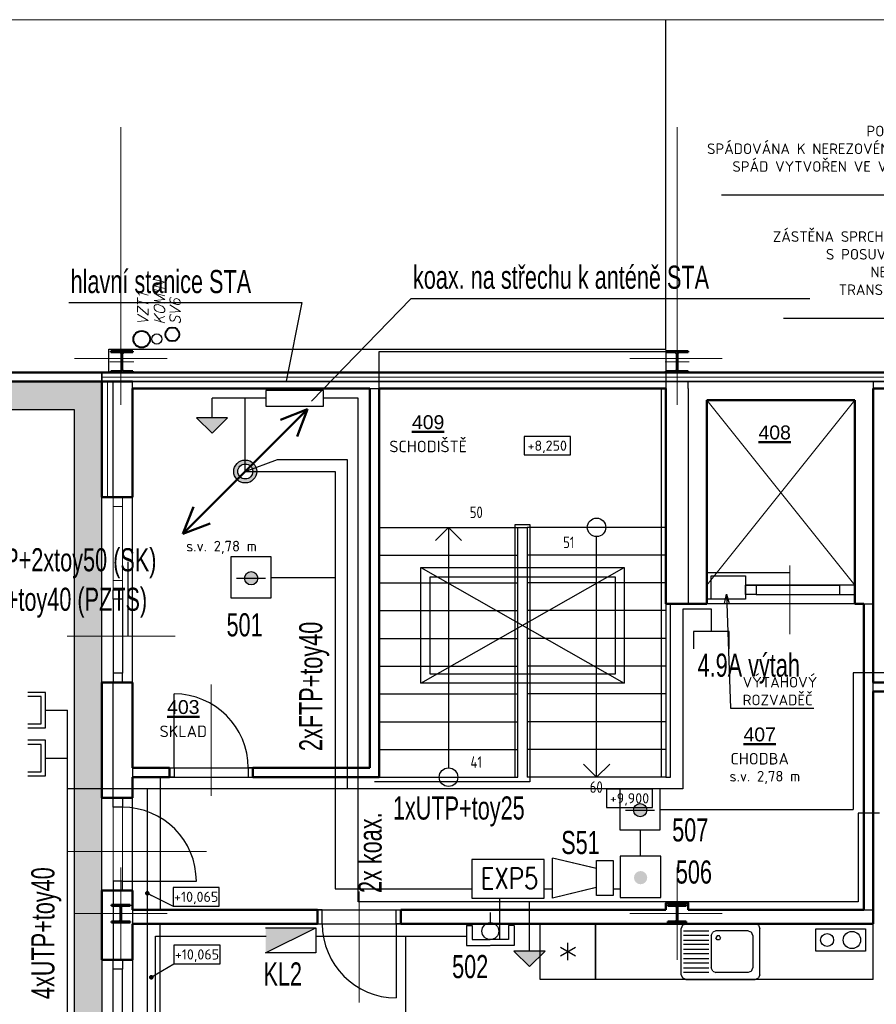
# Model space of a CAD drawing. Header units: millimetres. Extents: x -102634 to 407724, y -68883 to 155589.
# Tile 13 of 80: x 90340 to 99597, y -62179 to -51537. Entities that reach past the tile are written whole.
import ezdxf
from ezdxf.enums import TextEntityAlignment as Align
from ezdxf.lldxf.tags import DXFTag

# ---------------------------------------------------------------- set-up
doc = ezdxf.new("R2010")
doc.units = ezdxf.units.MM
doc.header["$LTSCALE"] = 20
for name, color, linetype in [('_EZS', 5, 'Continuous'), ('_SK popis', 3, 'Continuous'), ('_STA', 30, 'Continuous'), ('_strukturka', 3, 'Continuous'), ('_trasy', 34, 'Continuous'), ('CA_drez pravouhly+odkap. plocha (85x60xEH87)', 7, 'Continuous'), ('IN_SANITA', 7, 'Continuous')]:
    doc.layers.add(name, color=color, linetype=linetype)
for name, color, linetype, lineweight in [('CASANITA', 7, 'Continuous', 25), ('CKDVERE_', 7, 'Continuous', 25), ('CKDVERE_NADROVINOU', 7, 'DASHDOT', 18), ('CKDVERE_OSY', 8, 'Continuous', 18), ('CKDVERE_PRAH', 7, 'Continuous', 25), ('CKDVERE_ZARUBNE_RAM', 7, 'Continuous', 25), ('CKIZOLACE', 7, 'Continuous', 18), ('CKOKNA', 7, 'Continuous', 18), ('CKPOPISM', 7, 'Continuous', 50), ('CKPOPISM_POPIS', 3, 'Continuous', 25), ('CKRASTR', 7, 'DASHDOT', 18), ('CKSCHODY_PODROVINOU', 7, 'Continuous', 25), ('CKSCHODY_VYSTUP', 7, 'Continuous', 25), ('CKSTENY_NADROVINOU', 7, 'DASHDOT', 25), ('CKSTENY_PODROVINOU', 7, 'Continuous', 25), ('CKSTENY_REZ', 7, 'Continuous', 50), ('CKTEXTY_MALE', 8, 'Continuous', 18), ('CSPROFILY_OSY', 9, 'DASHDOT', 18), ('CSPROFILY_REZY', 7, 'Continuous', 50), ('IN_C_TENKA', 7, 'Continuous', 18), ('pohledy', 7, 'Continuous', 25), ('srafy', 7, 'Continuous', 18), ('UT-zařízení', 7, 'Continuous', 30), ('VZT', 130, 'Continuous', 40), ('ZTI-DEŠŤOVÁ-KANALIZACE', 7, 'KANALIZACE', 40)]:
    doc.layers.add(name, color=color, linetype=linetype, lineweight=lineweight)
doc.layers.add('CKKOTY_VYS', color=8, linetype='Continuous', lineweight=25, plot=False)
doc.styles.add('A', font='ROMANS.SHX', dxfattribs={"width": 0.8, "height": 0.15})
doc.styles.add('Arial', font='arial.ttf', dxfattribs={"width": 0.8})
doc.styles.add('KURZIVA', font='italic__.ttf')
doc.styles.add('ROMANS', font='ic-romans.shx', dxfattribs={"width": 0.8})
doc.styles.get("Standard").update_dxf_attribs({"font": 'isocpeur.ttf'})
tags = doc.linetypes.add('DASHDOT', pattern=[25.4, 12.7, -6.35, 0, -6.35]).pattern_tags.tags
tags[10:11] = [DXFTag(74, 4), DXFTag(75, 0), DXFTag(340, '0'), DXFTag(46, 0.0), DXFTag(50, 0.0), DXFTag(44, 0.0), DXFTag(45, 0.0)]
tags[8:9] = [DXFTag(74, 4), DXFTag(75, 0), DXFTag(340, '0'), DXFTag(46, 0.0), DXFTag(50, 0.0), DXFTag(44, 0.0), DXFTag(45, 0.0)]
tags[6:7] = [DXFTag(74, 4), DXFTag(75, 0), DXFTag(340, '0'), DXFTag(46, 0.0), DXFTag(50, 0.0), DXFTag(44, 0.0), DXFTag(45, 0.0)]
tags[4:5] = [DXFTag(74, 4), DXFTag(75, 0), DXFTag(340, '0'), DXFTag(46, 0.0), DXFTag(50, 0.0), DXFTag(44, 0.0), DXFTag(45, 0.0)]
tags = doc.linetypes.add('DASHED', pattern=[19.05, 12.7, -6.35]).pattern_tags.tags
tags[6:7] = [DXFTag(74, 4), DXFTag(75, 0), DXFTag(340, '0'), DXFTag(46, 0.0), DXFTag(50, 0.0), DXFTag(44, 0.0), DXFTag(45, 0.0)]
tags[4:5] = [DXFTag(74, 4), DXFTag(75, 0), DXFTag(340, '0'), DXFTag(46, 0.0), DXFTag(50, 0.0), DXFTag(44, 0.0), DXFTag(45, 0.0)]
tags = doc.linetypes.add('DIVIDE', pattern=[31.75, 12.7, -6.35, 0, -6.35, 0, -6.35]).pattern_tags.tags
tags[14:15] = [DXFTag(74, 4), DXFTag(75, 0), DXFTag(340, '0'), DXFTag(46, 0.0), DXFTag(50, 0.0), DXFTag(44, 0.0), DXFTag(45, 0.0)]
tags[12:13] = [DXFTag(74, 4), DXFTag(75, 0), DXFTag(340, '0'), DXFTag(46, 0.0), DXFTag(50, 0.0), DXFTag(44, 0.0), DXFTag(45, 0.0)]
tags[10:11] = [DXFTag(74, 4), DXFTag(75, 0), DXFTag(340, '0'), DXFTag(46, 0.0), DXFTag(50, 0.0), DXFTag(44, 0.0), DXFTag(45, 0.0)]
tags[8:9] = [DXFTag(74, 4), DXFTag(75, 0), DXFTag(340, '0'), DXFTag(46, 0.0), DXFTag(50, 0.0), DXFTag(44, 0.0), DXFTag(45, 0.0)]
tags[6:7] = [DXFTag(74, 4), DXFTag(75, 0), DXFTag(340, '0'), DXFTag(46, 0.0), DXFTag(50, 0.0), DXFTag(44, 0.0), DXFTag(45, 0.0)]
tags[4:5] = [DXFTag(74, 4), DXFTag(75, 0), DXFTag(340, '0'), DXFTag(46, 0.0), DXFTag(50, 0.0), DXFTag(44, 0.0), DXFTag(45, 0.0)]
doc.linetypes.add('IZOLACE_POLYSTYREN_EXPANDOVANY', pattern='A,1,[224,CADKON.SHX,S=0.01,R=0,X=-0.5,Y=-1.74],-2', length=3)
doc.linetypes.add('IZOLACE_POLYSTYREN_PENOVY', pattern='A,0.001,[228,CADKON.SHX,S=0.1,R=0,X=0,Y=0],-2', length=2.001)
doc.linetypes.add('KANALIZACE', pattern='A,30,-3.5,["C",Standard,S=2.54,R=0,X=-3.81,Y=-1.27],-0.001', length=33.501)
tags = doc.linetypes.add('PRERUSENI', pattern='A,60,[100,CADKON.SHX,S=2.5,R=0,X=0,Y=0],-10', length=70).pattern_tags.tags
tags[12:13] = [DXFTag(74, 4), DXFTag(75, 0), DXFTag(340, '0'), DXFTag(46, 0.0), DXFTag(50, 0.0), DXFTag(44, 0.0), DXFTag(45, 0.0)]
doc.dimstyles.new('CADKON', dxfattribs={"dimscale": 100, "dimtxt": 2.2, "dimasz": 2.5, "dimexe": 1.8, "dimexo": 5, "dimgap": 0.6, "dimtad": 1, "dimtoh": 1, "dimdsep": 46, "dimtxsty": 'Standard', "dimblk": 'OBLIQUE', "dimcen": 0.09, "dimclrd": 256, "dimclre": 256, "dimclrt": 256, "dimadec": 1, "dimazin": 2, "dimtfac": 1, "dimtdec": 4, "dimtofl": 0, "dimtmove": 2, "dimatfit": 3, "dimfxl": 1, "dimtolj": 1, "dimtzin": 0, "dimarcsym": 0})
doc.dimstyles.new('CADKON obrazky', dxfattribs={"dimscale": 50, "dimtxt": 2.2, "dimasz": 2.5, "dimexe": 1.8, "dimexo": 2, "dimgap": 0.6, "dimtad": 1, "dimrnd": 1, "dimtxsty": 'Standard', "dimblk1": 'OBLIQUE', "dimblk2": 'OBLIQUE', "dimsah": 1, "dimcen": 2.5, "dimadec": 1, "dimazin": 2, "dimtfac": 1, "dimtdec": 4, "dimtix": 1, "dimtmove": 2, "dimatfit": 3, "dimldrblk": 'OPEN30', "dimfxl": 5, "dimfxlon": 1, "dimtolj": 1, "dimarcsym": 0})
doc.dimstyles.new('CADKON$7', dxfattribs={"dimscale": 100, "dimtxt": 2.5, "dimasz": 2.5, "dimexe": 1.8, "dimexo": 5, "dimgap": 0.6, "dimtad": 1, "dimrnd": 1, "dimtxsty": 'Standard', "dimblk1": 'OBLIQUE', "dimblk2": 'OBLIQUE', "dimsah": 1, "dimcen": 2.5, "dimadec": 1, "dimazin": 2, "dimtfac": 1, "dimtdec": 4, "dimtix": 1, "dimtmove": 0, "dimatfit": 3, "dimldrblk": 'DOTSMALL', "dimfxl": 5, "dimfxlon": 1, "dimtfill": 1, "dimtolj": 1, "dimarcsym": 0})

# ---------------------------------------------------------------- blocks, each defined once
blk = doc.blocks.new('SK1_stěna')
for p, q in [((429, 192), (241, 192)), ((241, 192), (241, -192)), ((241, 0), (0, 0)), ((241, -192), (429, -192))]:
    blk.add_line(p, q)
blk = doc.blocks.new('STA')
at = {"layer": '_STA'}
blk.add_hatch(color=256, dxfattribs=at).paths.add_polyline_path([(0, 377), (-169, 212), (169, 212)])
for p, q in [((0, 377), (-169, 212)), ((0, 377), (169, 212)), ((-169, 212), (169, 212))]:
    blk.add_line(p, q, dxfattribs=at)
at = {"layer": '_STA', "linetype": 'Continuous'}
blk.add_line((0, 212), (0, 0), dxfattribs=at)
blk = doc.blocks.new('OK')
h = blk.add_hatch(color=256)
edge = h.paths.add_edge_path()
edge.add_arc((0, 0), 71.5, 0, 360)
blk.add_line((-158, 2), (154, 2))
blk.add_lwpolyline([(217, -213), (217, 231), (-220, 231), (-220, -213)], close=True)
blk.add_circle((0, 0), 71.5)
blk = doc.blocks.new('tlačítkový')
h = blk.add_hatch(color=256)
edge = h.paths.add_edge_path()
edge.add_arc((220, 213), 71.5, 0, 360)
blk.add_lwpolyline([(437, 0), (437, 444), (0, 444), (0, 0)], close=True)
blk = doc.blocks.new('sir EZS')
at = {"layer": '_EZS'}
for p, q in [((180, 102), (653, 216)), ((183, 102), (653, 216)), ((183, 102), (653, 216)), ((653, 216), (653, -216)), ((653, 216), (653, -216)), ((653, 216), (653, -216)), ((180, -102), (653, -216)), ((183, -102), (653, -216)), ((183, -102), (653, -216))]:
    blk.add_line(p, q, dxfattribs=at)
at = {"layer": '_EZS', "linetype": 'Continuous'}
blk.add_lwpolyline([(0, 190), (180, 190), (180, -190), (0, -190)], close=True, dxfattribs=at)
blk.add_lwpolyline([(0, 190), (180, 190), (180, -190), (0, -190)], close=True, dxfattribs=at)
blk.add_lwpolyline([(0, 190), (180, 190), (180, -190), (0, -190)], close=True, dxfattribs=at)
blk = doc.blocks.new('kláves.')
at = {"layer": '_EZS'}
blk.add_hatch(color=256, dxfattribs=at).paths.add_polyline_path([(0, 0), (544.5, 272.25), (0, 272.25)])
for p, q in [((0, 0), (544.5, 272.25)), ((0, 272.25), (544.5, 272.25)), ((544.5, 272.25), (544.5, 0)), ((544.5, 0), (0, 0))]:
    blk.add_line(p, q, dxfattribs=at)
blk = doc.blocks.new('A$C23FF631D')
at = {"layer": '_EZS'}
for p, q in [((-3, 4197), (-3, 1949)), ((-5160, 1358), (-5160, -2953)), ((-5160, 1358), (-3910, 1358)), ((-5160, 1358), (-5160, -2953)), ((-5160, 1358), (-3910, 1358)), ((-3910, 1358), (-3910, -1703)), ((-3910, 1358), (-3910, -1703)), ((5153, 1358), (3903, 1358)), ((3903, 1358), (3903, -1703)), ((5153, 1358), (3903, 1358)), ((3903, 1358), (3903, -1703)), ((5153, 1358), (5153, -2953)), ((5153, 1358), (5153, -2953)), ((-3910, -1703), (-18, -1703)), ((-3910, -1703), (-18, -1703)), ((3903, -1703), (12, -1703)), ((3903, -1703), (12, -1703)), ((-5160, -2953), (-18, -2953)), ((-5160, -2953), (-18, -2953)), ((5153, -2953), (12, -2953)), ((5153, -2953), (12, -2953))]:
    blk.add_line(p, q, dxfattribs=at)
blk.add_circle((1, 123), 1826, dxfattribs=at)
blk.add_circle((1, 123), 1826, dxfattribs=at)
blk = doc.blocks.new('_OBLIQUE')
at = {"color": 0, "linetype": 'ByBlock', "transparency": 33554687}
blk.add_line((-0.5, -0.5), (0.5, 0.5), dxfattribs=at)
blk = doc.blocks.new('CK_S_EXT_HEAHEA200')
at = {"transparency": 33554687}
for p, q in [((-100, 95), (100, 95)), ((-100, 95), (-100, 85)), ((-100, 85), (-21.25, 85)), ((-3.25, -67), (-3.25, 67)), ((3.25, -67), (3.25, 67)), ((100, 85), (21.25, 85)), ((100, 95), (100, 85)), ((-100, -95), (-100, -85)), ((-100, -85), (-21.25, -85)), ((-100, -95), (100, -95)), ((100, -85), (21.25, -85)), ((100, -95), (100, -85))]:
    blk.add_line(p, q, dxfattribs=at)
for centre, start, end in [((-21.25, 67), 0, 90), ((21.25, 67), 90, 180), ((-21.25, -67), 270, 0), ((21.25, -67), 180, 270)]:
    blk.add_arc(centre, 18, start, end, dxfattribs=at)
blk = doc.blocks.new('CK_S_EXT_HEAHEA240')
at = {"transparency": 33554687}
for p, q in [((-120, 115), (120, 115)), ((-120, 115), (-120, 103)), ((120, 115), (120, 103)), ((-120, 103), (-24.75, 103)), ((-3.75, -82), (-3.75, 82)), ((3.75, -82), (3.75, 82)), ((120, 103), (24.75, 103)), ((-120, -115), (-120, -103)), ((-120, -103), (-24.75, -103)), ((120, -103), (24.75, -103)), ((120, -115), (120, -103)), ((-120, -115), (120, -115))]:
    blk.add_line(p, q, dxfattribs=at)
for centre, start, end in [((-24.75, 82), 0, 90), ((24.75, 82), 90, 180), ((-24.75, -82), 270, 0), ((24.75, -82), 180, 270)]:
    blk.add_arc(centre, 21, start, end, dxfattribs=at)
blk = doc.blocks.new('drez pravouhly+odkap. plocha (85x60xEH87)_P')
at = {"layer": 'CA_drez pravouhly+odkap. plocha (85x60xEH87)', "linetype": 'ByBlock', "transparency": 33554687}
for p, q in [((-0.41, -0.015), (-0.375, 0)), ((-0.375, 0), (-0.1, 0)), ((-0.1, 0), (0.375, 0)), ((0.41, -0.015), (0.375, 0)), ((-0.41, -0.015), (-0.425, -0.05)), ((-0.425, -0.55), (-0.425, -0.05)), ((-0.4, -0.075), (-0.125, -0.075)), ((-0.1, -0.125), (-0.085, -0.09)), ((-0.05, -0.075), (-0.085, -0.09)), ((0.3, -0.075), (-0.05, -0.075)), ((0.3, -0.075), (0.335, -0.09)), ((0.35, -0.125), (0.335, -0.09)), ((0.41, -0.015), (0.425, -0.05)), ((0.425, -0.55), (0.425, -0.05)), ((-0.125, -0.125), (-0.4, -0.125)), ((-0.4, -0.175), (-0.125, -0.175)), ((-0.1, -0.125), (-0.1, -0.475)), ((-0.038, -0.128), (-0.05, -0.15)), ((-0.038, -0.172), (-0.05, -0.15)), ((-0.013, -0.128), (-0.038, -0.128)), ((-0.013, -0.172), (-0.038, -0.172)), ((0, -0.15), (-0.013, -0.128)), ((0, -0.15), (-0.013, -0.172)), ((0.35, -0.125), (0.35, -0.475)), ((-0.125, -0.225), (-0.4, -0.225)), ((-0.4, -0.275), (-0.125, -0.275)), ((-0.125, -0.325), (-0.4, -0.325)), ((-0.4, -0.375), (-0.125, -0.375)), ((-0.125, -0.425), (-0.4, -0.425)), ((-0.4, -0.475), (-0.125, -0.475)), ((-0.125, -0.525), (-0.4, -0.525)), ((-0.085, -0.51), (-0.1, -0.475)), ((-0.085, -0.51), (-0.05, -0.525)), ((0.3, -0.525), (-0.05, -0.525)), ((0.335, -0.51), (0.3, -0.525)), ((0.335, -0.51), (0.35, -0.475)), ((-0.425, -0.55), (-0.41, -0.585)), ((-0.375, -0.6), (-0.41, -0.585)), ((-0.375, -0.6), (-0.1, -0.6)), ((-0.1, -0.6), (0.375, -0.6)), ((0.375, -0.6), (0.41, -0.585)), ((0.425, -0.55), (0.41, -0.585))]:
    blk.add_line(p, q, dxfattribs=at)
blk = doc.blocks.new('CKBL2112015110036', base_point=(97645, -82229))
blk = doc.blocks.new('CKBL2112015110247', base_point=(92233, -78333))
blk = doc.blocks.new('CKBL2112015110146', base_point=(98337, -78228))
blk = doc.blocks.new('*U848')
at = {"color": 0, "linetype": 'ByBlock', "lineweight": -2}
blk.add_lwpolyline([(-5, -2), (5, -2), (5, 2), (-5, 2), (-5, -2)], dxfattribs=at)
blk = doc.blocks.new('*U850')
at = {"color": 0, "linetype": 'ByBlock', "lineweight": -2}
blk.add_lwpolyline([(-5, -2), (5, -2), (5, 2), (-5, 2), (-5, -2)], dxfattribs=at)
blk = doc.blocks.new('lednička 1 [x] 60x60')
at = {"color": 0, "linetype": 'ByBlock', "lineweight": -2}
for p, q in [((0, 600), (600, 600)), ((0, 0), (0, 600)), ((600, 600), (600, 0)), ((347, 381), (253, 219)), ((253, 381), (347, 219)), ((206, 300), (394, 300)), ((600, 0), (0, 0))]:
    blk.add_line(p, q, dxfattribs=at)
blk = doc.blocks.new('dvouplotýnkový vařič')
at = {"color": 0, "linetype": 'ByBlock', "lineweight": -2}
for p, q in [((0, 0), (0, 540)), ((0, 540), (240, 540)), ((240, 540), (240, 0)), ((240, 0), (0, 0))]:
    blk.add_line(p, q, dxfattribs=at)
for centre, radius in [((120, 392), 93.4), ((120, 124), 70.1)]:
    blk.add_circle(centre, radius, dxfattribs=at)
blk = doc.blocks.new('CKBL2032316081342')
blk = doc.blocks.new('SK2_stěna')
for p, q in [((429, 192), (241, 192)), ((241, 192), (241, -192)), ((429, 149), (288, 149)), ((288, 149), (288, -147)), ((241, 0), (0, 0)), ((241, -192), (429, -192)), ((288, -147), (429, -147))]:
    blk.add_line(p, q)
blk = doc.blocks.new('stoupačka')
at = {"layer": '_trasy'}
h = blk.add_hatch(color=256, dxfattribs=at)
edge = h.paths.add_edge_path()
edge.add_arc((0, 0), 125, 90, 450)
edge = h.paths.add_edge_path(flags=16)
edge.add_arc((0, 0), 80.3, 90, 450)
at = {"layer": '_trasy', "lineweight": 50}
for p, q in [((0, 0), (673, 673)), ((673, 673), (381, 559)), ((673, 673), (562, 380)), ((0, 0), (-673, -673)), ((-673, -673), (-559, -381)), ((-673, -673), (-380, -562))]:
    blk.add_line(p, q, dxfattribs=at)
at = {"layer": '_trasy', "linetype": 'DASHED'}
for radius in [124, 80.6]:
    blk.add_circle((0, 0), radius, dxfattribs=at)

msp = doc.modelspace()

# ---------------------------------------------------------------- hatches: boundary and pattern name
at = {"layer": 'srafy'}
h = msp.add_hatch(dxfattribs=at)
h.set_pattern_fill('GRAVL1', color=256, scale=5, angle=45, style=0)
h.set_pattern_definition([(273.0128, (-25.145, 154.46), (89.80284045, -1526.6435023), [17.08607, -1691.52418]), (229.9697, (-24.2467, 137.398), (987.8290484, 1167.43260951), [29.32024, -2902.70248]), (177.5104, (-43.105, 114.947), (1885.85373084, -89.80417366), [20.67408, -2046.73606]), (312.2737, (-55.6776, 57.4736), (-1706.2490471, 1885.8534543), [26.70023, -2643.32187]), (337.8337, (-37.717, 37.717), (-1526.6441079, 628.6167167), [26.18169, -2591.99037]), (402.2737, (-13.4704, 27.839), (-1885.8534543, -1706.2490471), [26.70023, -2643.32187]), (82.6942, (6.286, 45.7993), (-269.40920493, -2065.45870586), [35.30968, -3495.65582]), (117.2553, (10.7763, 80.8223), (-1347.0371132, 2604.27490318), [33.33598, -3300.26277]), (166.4296, (-4.49, 110.457), (-1885.85407914, 449.01162087), [26.79065, -2652.27727]), (220.2364, (-30.533, 116.743), (1077.6300591, 898.0264575), [30.58566, -1498.6969]), (267.3974, (-53.8815, 96.9868), (-89.80393241, -2065.45885694), [39.5539, -3915.83862]), (183.8141, (34.125, 145.48), (-1167.4333191, -89.8030671), [13.50023, -1336.52819]), (216.4692, (20.6546, 144.582), (1347.03897447, 987.82730895), [25.6841, -2542.7319]), (270, (1e-14, 129.32), (89.80259, -89.80259), [17.96047, -161.64458]), (248.1986, (-17.062, 133.806), (269.4075404, 628.6180233), [9.67207, -957.5311]), (336.8014, (-20.655, 124.826), (-359.2102613, 179.605155), [13.67828, -670.23767]), (75.9638, (-8.082, 119.437), (89.8021606, 449.0128515), [22.21598, -718.31492]), (206.5651, (-2.694, 140.99), (269.407579, 89.802744), [16.06436, -385.54495]), (61.3895, (-72.74, 72.74), (628.61878057, 1167.4328385), [22.5044, -2227.94132]), (115.3462, (-61.964, 92.497), (628.61854706, -1347.03818315), [18.87995, -1869.11082]), (338.1986, (-20.655, 158.95), (-628.6180233, 269.4075404), [19.344, -947.85917]), (388.6105, (-2.694, 151.766), (-1167.4328385, -628.61878057), [22.5044, -2227.94132]), (384.444, (-17.062, 17.062), (-628.6177346, -269.4082088), [21.70176, -1063.38675]), (339.7751, (2.694, 26.043), (-1436.84058524, 538.816376), [18.1836, -1800.17966]), (111.8014, (70.046, 70.046), (-269.4075404, 628.6180233), [19.344, -947.85917]), (62.354, (62.862, 88.0065), (-808.22372593, -1526.6432282), [21.28914, -2107.61885]), (114.444, (26.043, 26.043), (269.4082088, -628.6177346), [10.85088, -1074.23763]), (146.3099, (64.658, 64.658), (-449.012661, 269.407964), [6.47573, -641.09968]), (210.9638, (59.27, 68.25), (359.210119, 179.605346), [26.18169, -497.45265]), (231.009, (36.819, 54.7796), (808.2230898, 987.82808966), [24.26335, -2402.06822]), (348.6901, (7e-15, 111.355), (-269.407764, 89.802402), [18.3162, -439.58878]), (398.1572, (17.9605, 107.763), (1706.24932426, 1347.03764294), [31.97784, -3165.8005]), (105.9454, (43.105, 127.52), (269.4077157, -987.8282103), [13.07541, -1294.4696]), (135, (39.51, 140.09), (-179.60512, 2e-14), [7.62, -119.38]), (165.2564, (32.329, 55.678), (987.8279347, -269.40836335), [17.64335, -1746.69704]), (93.0128, (15.266, 60.168), (-89.80284045, 1526.6435023), [34.17214, -1674.4381]), (45, (13.47, 94.29), (2e-14, 179.60512), [33.02, -93.98]), (370.3048, (36.819, 117.641), (-1526.6437982, -269.4063949), [20.08048, -1987.9658]), (299.0546, (56.576, 121.233), (269.407705, -449.0128075), [18.49145, -906.08252]), (252.646, (65.556, 105.069), (-808.2219817, -2604.27459125), [30.10725, -2980.6232]), (220.4261, (56.5756, 76.332), (-1257.23544022, -1077.63125154), [31.85147, -3153.2924])])
h.paths.add_polyline_path([(91229, -55449), (87104, -55449), (87104, -55549), (87104, -65024), (91229, -65024), (91229, -63699), (91229, -62699), (91229, -61699), (91229, -61199), (91229, -60949), (91229, -59949), (91229, -58699), (91229, -57699), (91229, -56699)])
h.paths.add_polyline_path([(88033, -59691), (88533, -59691), (88533, -59891), (88033, -59891)])
h.paths.add_polyline_path([(90929, -55749), (90929, -64774), (87354, -64774), (87354, -55749)], flags=16)
h.paths.add_polyline_path([(88033, -59691), (88533, -59691), (88533, -59891), (88033, -59891)], flags=16)
h.paths.add_polyline_path([(89837, -61456), (89837, -61192), (90002, -61192), (90002, -61456)], flags=8)
h.paths.add_polyline_path([(89140, -60432), (89140, -60091), (89305, -60091), (89305, -60432)], flags=8)
h.paths.add_polyline_path([(88763, -60432), (88763, -60091), (88928, -60091), (88928, -60432)], flags=8)
h.paths.add_polyline_path([(88977, -64138), (89307, -64138), (89307, -64303), (88977, -64303)], flags=8)
h.paths.add_polyline_path([(89837, -64711), (89837, -64392), (90002, -64392), (90002, -64711)], flags=8)
h.paths.add_polyline_path([(89837, -62869), (89837, -62528), (90002, -62528), (90002, -62869)], flags=8)
h.paths.add_polyline_path([(90007, -63018), (90007, -62380), (90194, -62380), (90194, -63018)], flags=8)
h.paths.add_polyline_path([(88971, -63804), (89312, -63804), (89312, -63969), (88971, -63969)], flags=8)
h.paths.add_polyline_path([(89140, -65056), (89140, -64792), (89305, -64792), (89305, -65056)], flags=24)
h.paths.add_polyline_path([(87072, -63804), (87336, -63804), (87336, -63969), (87072, -63969)], flags=24)
h.paths.add_polyline_path([(90947, -63804), (91211, -63804), (91211, -63969), (90947, -63969)], flags=24)
h.paths.add_polyline_path([(89837, -59483), (89837, -59164), (90002, -59164), (90002, -59483)], flags=8)
h.paths.add_polyline_path([(89837, -56233), (89837, -55914), (90002, -55914), (90002, -56233)], flags=8)
h.paths.add_polyline_path([(89837, -57869), (89837, -57528), (90002, -57528), (90002, -57869)], flags=8)
h.paths.add_polyline_path([(90007, -58018), (90007, -57380), (90194, -57380), (90194, -58018)], flags=8)
h.paths.add_polyline_path([(89837, -60608), (89837, -60289), (90002, -60289), (90002, -60608)], flags=8)
h.paths.add_polyline_path([(90007, -60768), (90007, -60130), (90194, -60130), (90194, -60768)], flags=8)
h.paths.add_polyline_path([(88190, -59617), (88190, -59450), (88436, -59450), (88436, -59617)], flags=8)
h.paths.add_polyline_path([(87602, -59637), (87602, -59410), (89024, -59410), (89024, -59637)], flags=8)
h.paths.add_polyline_path([(88225, -59617), (88225, -59450), (88401, -59450), (88401, -59617)], flags=8)
h.paths.add_polyline_path([(88027, -59617), (88027, -59420), (88599, -59420), (88599, -59617)], flags=8)
h.paths.add_polyline_path([(88125, -59617), (88125, -59450), (88501, -59450), (88501, -59617)], flags=8)
h.paths.add_polyline_path([(88090, -59617), (88090, -59450), (88536, -59450), (88536, -59617)], flags=8)
h.paths.add_polyline_path([(88065, -59617), (88065, -59420), (88561, -59420), (88561, -59617)], flags=8)
h.paths.add_polyline_path([(87977, -59625), (87977, -59417), (88648, -59417), (88648, -59625)], flags=8)
h.paths.add_polyline_path([(88091, -59386), (88091, -59133), (88499, -59133), (88499, -59386)], flags=8)
h.paths.add_polyline_path([(88033, -59891), (88533, -59891), (88533, -59700), (88536, -59700), (88536, -59905), (88029, -59905), (88029, -59700), (88033, -59700)], flags=8)
h.paths.add_polyline_path([(89140, -55731), (89140, -55467), (89305, -55467), (89305, -55731)], flags=24)
h.paths.add_polyline_path([(90963, -57777), (91227, -57777), (91227, -57942), (90963, -57942)], flags=24)

# ---------------------------------------------------------------- linework, layer by layer
at = {"layer": '_EZS'}
for p, q in [((92777, -56420), (93749, -56420)), ((93749, -56420), (93749, -60931)), ((93059, -57565), (93749, -57565)), ((100358, -58597), (99348, -58597)), ((99348, -58597), (99348, -60072)), ((97263, -60072), (99348, -60072)), ((97044, -60294), (97044, -60578)), ((93749, -60931), (95225, -60931)), ((96006, -60931), (96099, -60931)), ((96752, -60931), (96830, -60931)), ((95524, -61032), (95524, -61480)), ((91809, -64920), (91809, -61443)), ((91809, -61443), (93002, -61443)), ((93541, -61443), (95168, -61443)), ((94511, -62960), (94511, -61443))]:
    msp.add_line(p, q, dxfattribs=at)
msp.add_lwpolyline([(96006, -61032), (96006, -60613), (95225, -60613), (95225, -61032)], close=True, dxfattribs=at)
at = {"layer": '_STA'}
for p, q in [((90869, -54594), (93388, -54594)), ((93388, -54594), (93219, -55444)), ((92999, -55628), (92418, -55628)), ((92777, -56420), (92777, -55628)), ((93998, -55628), (93624, -55628)), ((93998, -61072), (93998, -55628)), ((99630, -60113), (99401, -60113)), ((99401, -60113), (99401, -61072)), ((99401, -61072), (93998, -61072)), ((95849, -61394), (95849, -61072))]:
    msp.add_line(p, q, dxfattribs=at)
at = {"layer": '_STA', "color": 34}
for p, q in [((94568, -54553), (93494, -55661)), ((98878, -54553), (94568, -54553))]:
    msp.add_line(p, q, dxfattribs=at)
at = {"layer": '_STA'}
msp.add_lwpolyline([(92999, -55713), (93624, -55713), (93624, -55544), (92999, -55544)], close=True, dxfattribs=at)
at = {"layer": '_strukturka'}
for p, q in [((92777, -56420), (93126, -56290)), ((93126, -56290), (93877, -56290)), ((93877, -56290), (93877, -59850)), ((97815, -57907), (97508, -57907)), ((97508, -57907), (97508, -59850)), ((90858, -63243), (90858, -58999)), ((97508, -59850), (90858, -59850)), ((91717, -59850), (91717, -65007))]:
    msp.add_line(p, q, dxfattribs=at)
at = {"layer": 'CKDVERE_'}
for p, q in [((91507, -57396), (91507, -58196)), ((97764, -57510), (98664, -57510)), ((92009, -59624), (92009, -58824)), ((91449, -60849), (92249, -60849)), ((94409, -61309), (94409, -62109))]:
    msp.add_line(p, q, dxfattribs=at)
for centre, start, end in [((92009, -59624), 0, 90), ((91449, -60849), 0, 90), ((94409, -61309), 180, 270)]:
    msp.add_arc(centre, 800, start, end, dxfattribs=at)
at = {"layer": 'CKDVERE_NADROVINOU'}
for p, q in [((92009, -59624), (92809, -59624)), ((92009, -59724), (92809, -59724)), ((91349, -60849), (91349, -60049)), ((91449, -60849), (91449, -60049)), ((93609, -61159), (94409, -61159)), ((93609, -61309), (94409, -61309))]:
    msp.add_line(p, q, dxfattribs=at)
at = {"layer": 'CKDVERE_OSY'}
for p, q in [((98664, -57435), (98664, -58179)), ((92020, -58199), (90854, -58199)), ((92409, -58724), (92409, -59924)), ((92358, -60529), (90854, -60529)), ((94009, -60959), (94009, -62159))]:
    msp.add_line(p, q, dxfattribs=at)
at = {"layer": 'CKDVERE_PRAH'}
for p, q in [((98299, -57649), (99199, -57649)), ((98299, -57749), (99199, -57749)), ((91349, -57799), (91349, -58599)), ((91449, -57799), (91449, -58599)), ((91349, -62599), (91349, -61799)), ((91449, -62599), (91449, -61799))]:
    msp.add_line(p, q, dxfattribs=at)
at = {"layer": 'CKDVERE_ZARUBNE_RAM'}
for p, q in [((98184, -57649), (98299, -57649)), ((98184, -57749), (98184, -57649)), ((98299, -57649), (98299, -57749)), ((99364, -57649), (99199, -57649)), ((99199, -57649), (99199, -57749)), ((99364, -57749), (99364, -57649)), ((91349, -57699), (91449, -57699)), ((91349, -57799), (91349, -57699)), ((91349, -57699), (91449, -57699)), ((91449, -57699), (91449, -57799)), ((98299, -57749), (98184, -57749)), ((99199, -57749), (99364, -57749)), ((91449, -57799), (91349, -57799)), ((97814, -57799), (97764, -57799)), ((91449, -58599), (91349, -58599)), ((91349, -58599), (91349, -58699)), ((91449, -58699), (91449, -58599)), ((91349, -58699), (91449, -58699)), ((91349, -58699), (91449, -58699)), ((91959, -59624), (92009, -59624)), ((91959, -59724), (91959, -59624)), ((92009, -59624), (92009, -59724)), ((92859, -59624), (92809, -59624)), ((92809, -59624), (92809, -59724)), ((92859, -59724), (92859, -59624)), ((92009, -59724), (91959, -59724)), ((92809, -59724), (92859, -59724)), ((91349, -60049), (91349, -59949)), ((91349, -59949), (91449, -59949)), ((91449, -59949), (91449, -60049)), ((91449, -60049), (91349, -60049)), ((91449, -60849), (91349, -60849)), ((91349, -60849), (91349, -60949)), ((91449, -60949), (91449, -60849)), ((91349, -60949), (91449, -60949)), ((93609, -61159), (93559, -61159)), ((93559, -61159), (93559, -61309)), ((93609, -61309), (93609, -61159)), ((94409, -61309), (94409, -61159)), ((94409, -61159), (94459, -61159)), ((94459, -61159), (94459, -61309)), ((93559, -61309), (93609, -61309)), ((94459, -61309), (94409, -61309)), ((91349, -61699), (91449, -61699)), ((91349, -61799), (91349, -61699)), ((91449, -61699), (91449, -61799)), ((91449, -61799), (91349, -61799))]:
    msp.add_line(p, q, dxfattribs=at)
msp.add_lwpolyline([(97814, -57549), (98184, -57549), (98184, -57799), (97814, -57799)], close=True, dxfattribs=at)
at = {"layer": 'CKIZOLACE', "linetype": 'IZOLACE_POLYSTYREN_PENOVY', "ltscale": 5}
msp.add_lwpolyline([(91229, -55399), (103664, -55399)], dxfattribs=at)
at = {"layer": 'CKIZOLACE', "linetype": 'IZOLACE_POLYSTYREN_EXPANDOVANY', "ltscale": 3}
msp.add_lwpolyline([(91289, -56699), (91289, -55449)], dxfattribs=at)
at = {"layer": 'CKOKNA'}
for p, q in [((91349, -56799), (91349, -56699)), ((91349, -56699), (91449, -56699)), ((91449, -56799), (91449, -56699)), ((91349, -57599), (91349, -56799)), ((91349, -56799), (91449, -56799)), ((91449, -57599), (91449, -56799)), ((91349, -57599), (91449, -57599)), ((91349, -57599), (91349, -57699)), ((91449, -57599), (91449, -57699)), ((91349, -57699), (91449, -57699))]:
    msp.add_line(p, q, dxfattribs=at)
at = {"layer": 'CKRASTR', "linetype": 'PRERUSENI'}
msp.add_line((82143, -51537), (104745, -51537), dxfattribs=at)
at = {"layer": 'CKRASTR'}
for p, q in [((91432, -55699), (91432, -52699)), ((97444, -55699), (97444, -52699)), ((90932, -55199), (91932, -55199)), ((96932, -55199), (97932, -55199)), ((91432, -61699), (91432, -60699)), ((97444, -61699), (97444, -60699)), ((90932, -61199), (91932, -61199)), ((96932, -61199), (97932, -61199))]:
    msp.add_line(p, q, dxfattribs=at)
at = {"layer": 'CKSCHODY_PODROVINOU'}
for p, q in [((97324, -55099), (97324, -51537)), ((91304, -55349), (91304, -55099)), ((91304, -55099), (97324, -55099)), ((97274, -59724), (97274, -55524)), ((94224, -57024), (95724, -57024)), ((94224, -57024), (95724, -57024)), ((97324, -57024), (95824, -57024)), ((97324, -57024), (95824, -57024)), ((94224, -57324), (95724, -57324)), ((97324, -57324), (95824, -57324)), ((94224, -57624), (95724, -57624)), ((97324, -57624), (95824, -57624)), ((97374, -59724), (97374, -57849)), ((94224, -57924), (95724, -57924)), ((97324, -57924), (95824, -57924)), ((94224, -58224), (95724, -58224)), ((97324, -58224), (95824, -58224)), ((94224, -58524), (95724, -58524)), ((97324, -58524), (95824, -58524)), ((94224, -58824), (95724, -58824)), ((97324, -58824), (95824, -58824)), ((94224, -59124), (95724, -59124)), ((97324, -59124), (95824, -59124)), ((94224, -59424), (95724, -59424)), ((97324, -59424), (95824, -59424)), ((95854, -59774), (94174, -59774)), ((94224, -59724), (95724, -59724)), ((97324, -59724), (95824, -59724)), ((97324, -59724), (97374, -59724))]:
    msp.add_line(p, q, dxfattribs=at)
for points in [[(94224, -57409), (94224, -55124), (97324, -55124), (97324, -59724), (97324, -59724), (97324, -59724)], [(95694, -58258), (95694, -56994), (95724, -56994), (95854, -56994), (95854, -59774)], [(95724, -58275), (95724, -57024), (95824, -57024), (95824, -59724), (95824, -59724), (95824, -59724)], [(94224, -59289), (94224, -59724), (94224, -59724), (94224, -57409)], [(95694, -59724), (95694, -58258)], [(95724, -59724), (95724, -59724), (95724, -59724), (95724, -58275)]]:
    msp.add_lwpolyline(points, dxfattribs=at)
at = {"layer": 'CKSCHODY_VYSTUP'}
for p, q in [((94974, -57024), (94833, -57165)), ((94974, -57024), (95116, -57165)), ((94974, -57024), (94974, -59624)), ((96574, -59724), (96574, -57124)), ((96574, -59724), (96433, -59583)), ((96574, -59724), (96716, -59583))]:
    msp.add_line(p, q, dxfattribs=at)
for centre, radius in [((96574, -57024), 99.9), ((94974, -59724), 99.9), ((94974, -59724), 0.000000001)]:
    msp.add_circle(centre, radius, dxfattribs=at)
at = {"layer": 'CKSTENY_NADROVINOU', "linetype": 'DIVIDE'}
for p, q in [((94674, -57459), (96874, -58709)), ((94674, -58709), (96874, -57459))]:
    msp.add_line(p, q, dxfattribs=at)
at = {"layer": 'CKSTENY_NADROVINOU'}
for p, q in [((99364, -57849), (97764, -57849)), ((91959, -59624), (92859, -59624)), ((91959, -59724), (92859, -59724)), ((91229, -60949), (91229, -59949)), ((91559, -60949), (91559, -59949)), ((93559, -61159), (94459, -61159)), ((93559, -61309), (94459, -61309))]:
    msp.add_line(p, q, dxfattribs=at)
for points in [[(94674, -57459), (96874, -57459), (96874, -58709), (94674, -58709)], [(94774, -57559), (96774, -57559), (96774, -58609), (94774, -58609)]]:
    msp.add_lwpolyline(points, close=True, dxfattribs=at)
at = {"layer": 'CKSTENY_PODROVINOU'}
for p, q in [((91229, -55449), (91229, -55349)), ((91229, -55349), (91229, -55449)), ((91229, -55349), (103664, -55349)), ((91229, -55349), (91229, -55449)), ((91349, -55449), (91229, -55449)), ((91229, -55449), (103664, -55449)), ((91349, -56699), (91349, -55449)), ((97564, -55449), (91559, -55449)), ((91559, -55524), (91559, -55449)), ((94124, -55524), (94224, -55524)), ((97564, -55524), (97564, -55449)), ((99564, -55449), (97564, -55449)), ((97564, -55524), (97564, -57849)), ((103334, -55449), (99564, -55449)), ((99564, -55449), (99564, -55524)), ((91229, -56699), (91559, -56699)), ((91229, -57699), (91229, -56699)), ((91349, -56699), (91229, -56699)), ((91559, -57699), (91559, -56699)), ((99364, -57649), (98184, -57649)), ((91229, -58699), (91229, -57699)), ((91559, -58699), (91559, -57699)), ((99464, -57849), (99564, -57849)), ((91229, -58699), (91559, -58699)), ((91229, -58699), (91559, -58699)), ((91349, -58699), (91229, -58699)), ((91349, -59949), (91349, -58699)), ((91559, -59624), (91559, -59724)), ((91349, -59949), (91229, -59949)), ((91349, -60949), (91349, -61699)), ((91559, -61159), (91559, -61309)), ((99464, -61159), (99564, -61159)), ((91229, -61699), (91229, -62699)), ((91349, -61699), (91229, -61699)), ((91559, -61699), (91559, -62699))]:
    msp.add_line(p, q, dxfattribs=at)
at = {"layer": 'CKSTENY_PODROVINOU', "color": 0, "linetype": 'Continuous'}
msp.add_line((99564, -58799), (99564, -58699), dxfattribs=at)
at = {"layer": 'CKSTENY_PODROVINOU'}
msp.add_lwpolyline([(87354, -55749), (90929, -55749), (90929, -64774), (87354, -64774)], close=True, dxfattribs=at)
at = {"layer": 'CKSTENY_REZ'}
for p, q in [((82143, -55349), (103564, -55349)), ((82143, -55449), (91559, -55449)), ((91229, -56699), (91229, -55449)), ((91229, -55449), (91559, -55449)), ((91559, -55524), (94124, -55524)), ((91559, -56699), (91559, -55524)), ((94124, -55524), (94124, -59624)), ((94224, -55524), (94224, -59289)), ((94224, -55524), (97324, -55524)), ((94224, -59724), (94224, -55524)), ((97324, -57849), (97324, -55524)), ((99564, -57849), (99564, -55524)), ((99564, -55524), (101234, -55524)), ((97764, -55649), (97764, -57649)), ((99364, -55649), (97764, -55649)), ((99364, -57649), (99364, -55649)), ((91229, -56699), (91559, -56699)), ((97764, -57849), (97764, -57649)), ((98184, -57649), (98184, -57649)), ((99364, -57649), (99364, -57649)), ((99364, -57849), (99364, -57649)), ((97564, -57849), (97324, -57849)), ((97564, -57849), (97764, -57849)), ((99364, -57849), (99464, -57849)), ((99464, -61159), (99464, -57849)), ((99564, -58699), (99564, -57849)), ((91229, -58699), (91559, -58699)), ((91229, -59949), (91229, -58699)), ((91559, -59624), (91559, -58699)), ((99564, -58699), (99964, -58699)), ((99564, -58799), (99964, -58799)), ((99564, -61309), (99564, -58799)), ((91959, -59624), (91559, -59624)), ((91959, -59724), (91959, -59624)), ((92859, -59724), (92859, -59624)), ((94124, -59624), (92859, -59624)), ((91559, -59949), (91559, -59724)), ((91959, -59724), (91559, -59724)), ((94224, -59724), (92859, -59724)), ((91229, -59949), (91559, -59949)), ((91229, -60949), (91229, -61699)), ((91229, -60949), (91559, -60949)), ((91559, -60949), (91559, -61159)), ((91559, -61159), (93559, -61159)), ((93559, -61309), (93559, -61159)), ((94459, -61309), (94459, -61159)), ((94459, -61159), (97324, -61159)), ((97564, -61159), (99464, -61159)), ((91559, -61699), (91559, -61309)), ((91559, -61309), (93559, -61309)), ((94459, -61309), (94724, -61309)), ((94724, -61309), (99564, -61309)), ((91229, -61699), (91559, -61699))]:
    msp.add_line(p, q, dxfattribs=at)
msp.add_lwpolyline([(97564, -61159), (97564, -61084), (97324, -61084), (97324, -61159)], dxfattribs=at)
at = {"layer": 'CSPROFILY_OSY'}
for p, q in [((91444, -55109), (91444, -55359)), ((97444, -55109), (97444, -55359)), ((91574, -55234), (91314, -55234)), ((97574, -55234), (97314, -55234)), ((97444, -61304), (97444, -61094)), ((97334, -61199), (97554, -61199))]:
    msp.add_line(p, q, dxfattribs=at)
at = {"layer": 'IN_C_TENKA'}
for p, q in [((97764, -55649), (99364, -57649)), ((99364, -55649), (97764, -57649))]:
    msp.add_line(p, q, dxfattribs=at)
at = {"layer": 'IN_SANITA', "linetype": 'Continuous'}
for p, q in [((96564, -61909), (96564, -61309)), ((99564, -61909), (99564, -61309)), ((99564, -61909), (96564, -61909))]:
    msp.add_line(p, q, dxfattribs=at)
at = {"layer": 'pohledy'}
for p, q in [((91859, -59724), (91859, -61159)), ((91859, -63209), (91859, -61309))]:
    msp.add_line(p, q, dxfattribs=at)
at = {"layer": 'srafy'}
msp.add_line((97324, -55124), (97324, -51537), dxfattribs=at)
at = {"layer": 'UT-zařízení', "ltscale": 400}
msp.add_circle((91822, -54988), 55, dxfattribs=at)
at = {"layer": 'VZT', "ltscale": 400}
msp.add_circle((91658, -54990), 90, dxfattribs=at)
at = {"layer": 'ZTI-DEŠŤOVÁ-KANALIZACE'}
msp.add_circle((91989, -54938), 75, dxfattribs=at)

# ---------------------------------------------------------------- block references
at = {"layer": '_EZS'}
for name, p in [('OK', (92842, -57574)), ('OK', (97046, -60081)), ('tlačítkový', (96830, -61023)), ('kláves.', (92997, -61624))]:
    msp.add_blockref(name, p, dxfattribs=at)
at = {"layer": '_EZS', "rotation": 180}
msp.add_blockref('sir EZS', (96752, -60814), dxfattribs=at)
at = {"layer": '_EZS', "xscale": 0.05000000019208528, "yscale": 0.05000000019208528, "zscale": 0.05000000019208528}
msp.add_blockref('A$C23FF631D', (95426, -61395), dxfattribs=at)
at = {"layer": '_STA', "rotation": 180}
for p in [(92418, -55628), (95849, -61394)]:
    msp.add_blockref('STA', p, dxfattribs=at)
at = {"layer": '_strukturka'}
for name, p, rotation in [('SK1_stěna', (97815, -57907), 270), ('SK2_stěna', (90858, -58999), 180), ('SK2_stěna', (90858, -59517), 180)]:
    msp.add_blockref(name, p, dxfattribs=dict(at, rotation=rotation))
at = {"layer": '_trasy'}
msp.add_blockref('stoupačka', (92777, -56420), dxfattribs=at)
at = {"layer": 'CASANITA'}
for name, p, rotation in [('lednička 1 [x] 60x60', (96564, -61909), 90), ('dvouplotýnkový vařič', (98942, -61364), 270)]:
    msp.add_blockref(name, p, dxfattribs=dict(at, rotation=rotation))
at = {"layer": 'CKKOTY_VYS'}
ref = msp.add_blockref('*U848', (96041, -56141), dxfattribs=dict(at, xscale=50, yscale=50, zscale=50))
ref.add_attrib('Výška', '+8,250', dxfattribs={"layer": '0', "color": 0, "linetype": 'ByBlock', "lineweight": -2, "height": 110}).set_placement((96041, -56141), align=Align.MIDDLE_CENTER)
ref = msp.add_blockref('*U848', (96930, -59952), dxfattribs=dict(at, xscale=50, yscale=50, zscale=50))
ref.add_attrib('Výška', '+9,900', dxfattribs={"layer": '0', "color": 0, "linetype": 'ByBlock', "lineweight": -2, "height": 110}).set_placement((96930, -59952), align=Align.MIDDLE_CENTER)
ref = msp.add_blockref('*U850', (92247, -61017), dxfattribs=dict(at, xscale=50, yscale=50, zscale=50))
ref.add_attrib('Výška', '+10,065', dxfattribs={"layer": '0', "color": 0, "linetype": 'ByBlock', "lineweight": -2, "height": 110}).set_placement((92247, -61017), align=Align.MIDDLE_CENTER)
ref = msp.add_blockref('*U850', (92256, -61640), dxfattribs=dict(at, xscale=50, yscale=50, zscale=50))
ref.add_attrib('Výška', '+10,065', dxfattribs={"layer": '0', "color": 0, "linetype": 'ByBlock', "lineweight": -2, "height": 110}).set_placement((92256, -61640), align=Align.MIDDLE_CENTER)
at = {"layer": 'CKPOPISM'}
ref = msp.add_blockref('CKBL2032316081342', (94754, -56212), dxfattribs=at)
ref.add_attrib('CISLO', '%%U409', dxfattribs={"height": 150, "style": 'Arial'}).set_placement((94754, -55962), align=Align.CENTER)
ref.add_attrib('JMENO', 'SCHODIŠTĚ', dxfattribs={"layer": 'CKPOPISM_POPIS', "height": 125}).set_placement((94754, -56212), align=Align.CENTER)
ref = msp.add_blockref('CKBL2112015110146', (98499, -56073), dxfattribs=dict(at, xscale=0.5, yscale=0.5, zscale=0.5))
ref.add_attrib('CISLO', '%%U408', dxfattribs={"height": 150, "style": 'Arial'}).set_placement((98499, -56073), align=Align.CENTER)
ref = msp.add_blockref('CKBL2112015110247', (92108, -59291), dxfattribs=dict(at, xscale=0.5, yscale=0.5, zscale=0.5))
ref.add_attrib('JMENO', 'SKLAD', dxfattribs={"layer": 'CKPOPISM_POPIS', "height": 125}).set_placement((92108, -59291), align=Align.CENTER)
ref.add_attrib('CISLO', '%%U403', dxfattribs={"height": 150, "style": 'Arial'}).set_placement((92108, -59041), align=Align.CENTER)
ref = msp.add_blockref('CKBL2112015110036', (98337, -59587), dxfattribs=dict(at, xscale=0.5, yscale=0.5, zscale=0.5))
ref.add_attrib('JMENO', 'CHODBA', dxfattribs={"layer": 'CKPOPISM_POPIS', "color": 7, "height": 125}).set_placement((98337, -59587), align=Align.CENTER)
ref.add_attrib('CISLO', '%%U407', dxfattribs={"height": 150, "style": 'Arial'}).set_placement((98337, -59337), align=Align.CENTER)
at = {"layer": 'CSPROFILY_REZY', "rotation": 180}
for p in [(91444, -55234), (97444, -55234)]:
    msp.add_blockref('CK_S_EXT_HEAHEA240', p, dxfattribs=at)
at = {"layer": 'CSPROFILY_REZY'}
for p in [(91432, -61199), (97444, -61199)]:
    msp.add_blockref('CK_S_EXT_HEAHEA200', p, dxfattribs=at)
at = {"layer": 'IN_SANITA', "linetype": 'Continuous', "xscale": 1000, "yscale": 1000, "zscale": 1000}
msp.add_blockref('drez pravouhly+odkap. plocha (85x60xEH87)_P', (97914, -61309), dxfattribs=at)

# ---------------------------------------------------------------- texts
at = {"layer": '_EZS', "color": 34, "style": 'ROMANS', "width": 0.7}
msp.add_text('1xFTP+toy40 (PZTS)', height=250, dxfattribs=at).set_placement((89500, -57926))
at = {"layer": '_EZS', "style": 'ROMANS', "width": 0.7}
for s, p in [('501', (92575, -58202)), ('507', (97391, -60419)), ('S51', (96192, -60555)), ('506', (97431, -60874)), ('KL2', (92974, -61976)), ('502', (95013, -61896))]:
    msp.add_text(s, height=250, dxfattribs=at).set_placement(p)
msp.add_text('2xFTP+toy40', height=250, rotation=90, dxfattribs=at).set_placement((93610, -59442))
at = {"layer": '_EZS', "style": 'A', "width": 0.8}
msp.add_text('EXP5', height=226.8, dxfattribs=at).set_placement((95633, -60819), align=Align.MIDDLE)
at = {"layer": '_SK popis', "color": 34, "style": 'ROMANS', "width": 0.7}
msp.add_text('17xUTP+2xtoy50 (SK)', height=250, dxfattribs=at).set_placement((89483, -57499))
at = {"layer": '_SK popis', "style": 'ROMANS', "width": 0.7}
for s, p in [('4.9A výtah', (97666, -58638)), ('1xUTP+toy25', (94373, -60182))]:
    msp.add_text(s, height=250, dxfattribs=at).set_placement(p)
msp.add_text('4xUTP+toy40', height=250, rotation=90, dxfattribs=at).set_placement((90715, -62122))
at = {"layer": '_STA', "color": 34, "style": 'ROMANS', "width": 0.7}
msp.add_text('koax. na střechu k anténě STA', height=250, dxfattribs=at).set_placement((94590, -54445))
at = {"layer": '_STA', "style": 'ROMANS', "width": 0.7}
msp.add_text('hlavní stanice STA', height=250, dxfattribs=at).set_placement((90890, -54492))
msp.add_text('2x koax.', height=250, rotation=90, dxfattribs=at).set_placement((94251, -60976))
at = {"layer": 'CKTEXTY_MALE', "style": 'KURZIVA'}
for s, p in [('KOMIN', (91907, -54833)), ('VZT1', (91727, -54833)), ('SV6', (92077, -54833))]:
    msp.add_text(s, height=115, rotation=90, dxfattribs=at).set_placement(p)
at = {"layer": 'CKTEXTY_MALE', "char_height": 115}
for s, insert, attachment_point in [('PODLAHA SPRCHOVÉHO KOUTU \\PSPÁDOVÁNA K NEREZOVÉMU ODVODŇOVACÍMU ŽLABU, \\PSPÁD VYTVOŘEN VE VRSTVĚ TEPELNÉ KROČEJOVÉ \\PIZOLACE tl. 30-40 mm', (101748, -53373), 9), ('ZÁSTĚNA SPRCHOVÉHO KOUTU v.1900 mm \\PS POSUVNÝMI DVEŘMI š. 800 mm, \\PNEREZOVÉ KOTVÍCÍ PRVKY, \\PTRANSPARENTNÍ BEZPEČNOSTNÍ\\PZASKLENÍ tl. 6 mm', (101491, -54705), 9), ('s.v. 2,78 m', (92138, -57311), 7), ('VÝTAHOVÝ \\PROZVADĚČ', (98153, -58947), 7), ('s.v. 2,78 m', (98010, -59798), 7)]:
    msp.add_mtext(s, dxfattribs=dict(at, insert=insert, attachment_point=attachment_point))
at = {"layer": 'Defpoints', "width": 0.8}
for s, p in [('50', (95274, -56861)), ('51', (96274, -57186)), ('41', (95274, -59561)), ('60', (96571, -59831))]:
    msp.add_text(s, height=125, dxfattribs=at).set_placement(p, align=Align.MIDDLE)

# ---------------------------------------------------------------- leaders
at = {"layer": 'CKKOTY_VYS'}
for points in [[(91719, -60979), (91997, -61117)], [(91762, -61887), (92006, -61740)]]:
    msp.add_leader(points, dimstyle='CADKON', override={"dimscale": 50, "dimasz": 1, "dimldrblk": 'Dot'}, dxfattribs=at)
at = {"layer": 'CKTEXTY_MALE', "annotation_type": 0, "has_hookline": 1}
for points, dimstyle, override, hookline_direction, text_width in [([(102245, -55814), (101908, -53433), (101808, -53433)], 'CADKON$7', {"dimtxt": 2.3, "dimasz": 1}, 1, 3824), ([(102117, -56424), (101651, -54765), (101551, -54765)], 'CADKON$7', {"dimtxt": 2.3, "dimasz": 1}, 1, 2898), ([(97979, -57746), (98023, -58977), (98123, -58977)], 'CADKON obrazky', {"dimtxt": 2.3, "dimasz": 2}, 0, 770)]:
    msp.add_leader(points, dimstyle=dimstyle, override=override, dxfattribs=dict(at, hookline_direction=hookline_direction, text_width=text_width))

doc.saveas('drawing.dxf')
